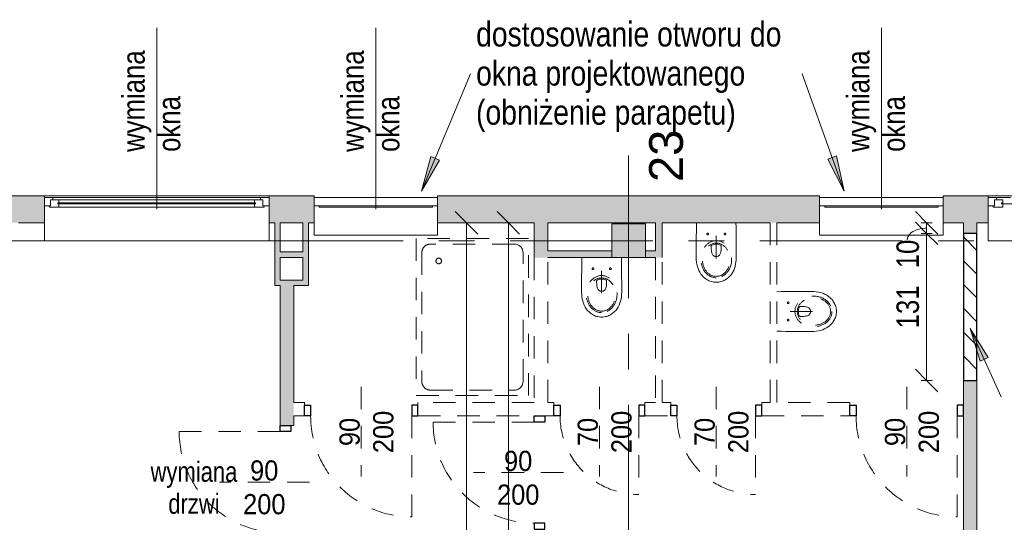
# Model space of a CAD drawing. Header units: centimetres. Extents: x -1403 to 22166, y -8842 to 3590.
# Tile 20 of 25: x -555 to 322, y 2558 to 3005. Entities that reach past the tile are written whole.
import ezdxf

# ---------------------------------------------------------------- set-up
doc = ezdxf.new("R2010")
doc.units = ezdxf.units.CM
doc.linetypes.add('Oś', pattern=[222.25, 127, -31.75, 31.75, -31.75])
doc.linetypes.add('Wyburzenia', pattern=[35, 20, -15])
for name, color, linetype, lineweight in [('A-ANNO-DIMS', 211, 'Continuous', 13), ('A-ANNO-DIMS-100', 211, 'Continuous', 13), ('A-ANNO-NOTE', 131, 'Wyburzenia', 9), ('A-DETL', 90, 'Continuous', 25), ('A-DETL-GENF', 92, 'Continuous', 9), ('A-DETL-MEDM', 33, 'Wyburzenia', 9), ('A-DOOR', 31, 'Wyburzenia', 9), ('A-DOOR-IDEN', 31, 'Continuous', 13), ('A-GLAZ', 151, 'Wyburzenia', 9), ('A-GLAZ-IDEN', 152, 'Continuous', 13), ('A-WALL', 113, 'Continuous', 13), ('A-WALL-PATT', 111, 'Continuous', 13), ('G-ANNO-TEXT', 231, 'Continuous', 13), ('P-SANR-FIXT', 6, 'Wyburzenia', 9), ('S-COLS', 52, 'Continuous', 13), ('S-GRID', 1, 'Continuous', 13), ('S-GRID-IDEN', 1, 'Continuous', 13)]:
    doc.layers.add(name, color=color, linetype=linetype, lineweight=lineweight)
doc.styles.add('Arial', font='arial.ttf', dxfattribs={"width": 0.9, "height": 18})
doc.styles.add('Arial Narrow_1', font='ARIALN.TTF', dxfattribs={"height": 0.2})
doc.styles.add('Arial Narrow_2', font='ARIALN.TTF', dxfattribs={"height": 22})
doc.styles.add('Arial Narrow_3', font='ARIALN.TTF', dxfattribs={"height": 20})
doc.styles.add('Arial Narrow_5', font='ARIALN.TTF', dxfattribs={"width": 0.95, "height": 0.18})
doc.styles.add('Arial_1', font='arial.ttf', dxfattribs={"height": 30})
doc.dimstyles.new('Diagonal_1_100__0__wewnętrzne', dxfattribs={"dimscale": 30.48, "dimtxt": 20.468619, "dimasz": 0.656168, "dimexe": 0.164042, "dimexo": 0.0625, "dimgap": 0.032808, "dimtad": 1, "dimdec": 0, "dimdsep": 46, "dimtxsty": 'Arial Narrow_3', "dimblk1": 'OBLIQUE', "dimblk2": 'OBLIQUE', "dimsah": 1, "dimcen": 0.09, "dimazin": 0, "dimtfac": 1, "dimtdec": 4, "dimtix": 1, "dimtmove": 0, "dimatfit": 3, "dimfxl": 0.164042, "dimfxlon": 1, "dimtvp": 1, "dimtolj": 1, "dimtzin": 0, "dimarcsym": 2})
doc.dimstyles.new('Diagonal_1_100__0__wewnętrzne_1', dxfattribs={"dimscale": 30.48, "dimtxt": 20.468619, "dimasz": 0.656168, "dimexe": 0.164042, "dimexo": 0.0625, "dimgap": 0.032808, "dimtad": 1, "dimdec": 0, "dimdsep": 46, "dimtxsty": 'Arial Narrow_3', "dimblk1": 'OBLIQUE', "dimblk2": 'OBLIQUE', "dimsah": 1, "dimcen": 0.09, "dimazin": 0, "dimtfac": 1, "dimtdec": 4, "dimtix": 1, "dimtmove": 2, "dimatfit": 3, "dimfxl": 0.164042, "dimfxlon": 1, "dimtvp": 1, "dimtolj": 1, "dimtzin": 0, "dimarcsym": 2})
doc.dimstyles.new('Diagonal_1_100__0__wewnętrzne_2', dxfattribs={"dimscale": 30.48, "dimtxt": 20.468619, "dimasz": 0.656168, "dimexe": 0.164042, "dimexo": 0.0625, "dimgap": 0.032808, "dimtad": 1, "dimdec": 0, "dimdsep": 46, "dimtxsty": 'Arial Narrow_3', "dimblk1": 'OBLIQUE', "dimblk2": 'OBLIQUE', "dimsah": 1, "dimcen": 0.09, "dimazin": 0, "dimtfac": 1, "dimtdec": 4, "dimtix": 1, "dimtmove": 1, "dimatfit": 3, "dimfxl": 0.164042, "dimfxlon": 1, "dimtvp": 1, "dimtolj": 1, "dimtzin": 0, "dimarcsym": 2})

# ---------------------------------------------------------------- blocks, each defined once
blk = doc.blocks.new('M_Concrete-Square-Column - 300 x 300mm-1795931-6_piętro IV __13_80 m_ - wyburzenia i zamurowania')
at = {"layer": 'S-COLS', "lineweight": 9}
blk.add_hatch(color=254, dxfattribs=at).paths.add_polyline_path([(-15, -15), (15, -15), (15, 15), (-15, 15), (-15, 7.14)], flags=0)
for p, q in [((15, 15), (-15, 15)), ((-15, 15), (-15, -15)), ((15, -15), (15, 15)), ((-15, -15), (15, -15))]:
    blk.add_line(p, q, dxfattribs=at)
blk = doc.blocks.new('DRZWI 1S - automatyczna etykieta - Drzwi 90-2252174-6_piętro IV __13_80 m_ - wyburzenia i zamurowania')
at = {"layer": 'A-DETL-GENF', "color": 20, "linetype": 'Wyburzenia'}
for p, q in [((-50.5, 3.5), (-45, 3.5)), ((-50.5, -6), (-50.5, 3.5)), ((-45, 3.5), (-45, -6)), ((45, 3.5), (50.5, 3.5)), ((45, -6), (45, 3.5)), ((50.5, 3.5), (50.5, -6)), ((-45, -6), (-50.5, -6)), ((50.5, -6), (45, -6))]:
    blk.add_line(p, q, dxfattribs=at)
at = {"layer": 'A-DETL-MEDM', "color": 10, "lineweight": 25}
for p, q in [((-50.5, -6), (-50.5, 3.5)), ((-50.5, 3.5), (-45, 3.5)), ((-45, 3.5), (-45, -6)), ((45, 3.5), (45, -6)), ((50.5, 3.5), (45, 3.5)), ((50.5, -6), (50.5, 3.5)), ((-45, -6), (-50.5, -6)), ((45, -6), (50.5, -6))]:
    blk.add_line(p, q, dxfattribs=at)
at = {"layer": 'A-DOOR', "color": 1, "lineweight": 13}
blk.add_line((45, -6), (45, -96), dxfattribs=at)
blk.add_arc((45, -6), 90, 180, 270, dxfattribs=at)
blk = doc.blocks.new('DRZWI 1S - automatyczna etykieta - Drzwi 90-2252155-6_piętro IV __13_80 m_ - wyburzenia i zamurowania')
at = {"layer": 'A-DETL-GENF', "color": 20, "linetype": 'Wyburzenia'}
for p, q in [((-50.5, 6), (-50.5, -3.5)), ((-45, 6), (-50.5, 6)), ((-45, -3.5), (-45, 6)), ((50.5, 6), (45, 6)), ((45, 6), (45, -3.5)), ((50.5, -3.5), (50.5, 6)), ((-50.5, -3.5), (-45, -3.5)), ((45, -3.5), (50.5, -3.5))]:
    blk.add_line(p, q, dxfattribs=at)
at = {"layer": 'A-DETL-MEDM', "color": 10, "lineweight": 25}
for p, q in [((-45, 6), (-50.5, 6)), ((-50.5, 6), (-50.5, -3.5)), ((-45, -3.5), (-45, 6)), ((45, -3.5), (45, 6)), ((45, 6), (50.5, 6)), ((50.5, 6), (50.5, -3.5)), ((-50.5, -3.5), (-45, -3.5)), ((50.5, -3.5), (45, -3.5))]:
    blk.add_line(p, q, dxfattribs=at)
at = {"layer": 'A-DOOR', "color": 1, "lineweight": 13}
blk.add_line((45, 6), (45, 96), dxfattribs=at)
blk.add_arc((45, 6), 90, 90, 180, dxfattribs=at)
blk = doc.blocks.new('DRZWI 1S - automatyczna etykieta - Drzwi 70-2252190-6_piętro IV __13_80 m_ - wyburzenia i zamurowania')
at = {"layer": 'A-DETL-GENF', "color": 20, "linetype": 'Wyburzenia'}
for p, q in [((-40.5, 3.5), (-35, 3.5)), ((-40.5, -6), (-40.5, 3.5)), ((-35, 3.5), (-35, -6)), ((35, 3.5), (40.5, 3.5)), ((35, -6), (35, 3.5)), ((40.5, 3.5), (40.5, -6)), ((-35, -6), (-40.5, -6)), ((40.5, -6), (35, -6))]:
    blk.add_line(p, q, dxfattribs=at)
at = {"layer": 'A-DETL-MEDM', "color": 10, "lineweight": 25}
for p, q in [((-40.5, -6), (-40.5, 3.5)), ((-40.5, 3.5), (-35, 3.5)), ((-35, 3.5), (-35, -6)), ((35, 3.5), (35, -6)), ((40.5, 3.5), (35, 3.5)), ((40.5, -6), (40.5, 3.5)), ((-35, -6), (-40.5, -6)), ((35, -6), (40.5, -6))]:
    blk.add_line(p, q, dxfattribs=at)
at = {"layer": 'A-DOOR', "color": 1, "lineweight": 13}
blk.add_line((35, -6), (35, -76), dxfattribs=at)
blk.add_arc((35, -6), 70, 180, 270, dxfattribs=at)
blk = doc.blocks.new('brodzik natryskowy prostokątny1 - 100x140-1791409-6_piętro IV __13_80 m_ - wyburzenia i zamurowania')
at = {"layer": 'P-SANR-FIXT', "color": 20}
for p, q in [((-80, 120), (-80, -20)), ((20, 120), (-80, 120)), ((7.5, 115), (-67.5, 115)), ((20, -20), (20, 120)), ((-75, 107.5), (-75, -7.5)), ((15, -7.5), (15, 107.5)), ((-67.5, -15), (7.5, -15)), ((-80, -20), (20, -20))]:
    blk.add_line(p, q, dxfattribs=at)
blk.add_circle((0, 0), 2.5, dxfattribs=at)
for centre, start, end in [((-67.5, 107.5), 90, 180), ((7.5, 107.5), 360, 90), ((-67.5, -7.5), 180, 270), ((7.5, -7.5), 270, 0)]:
    blk.add_arc(centre, 7.5, start, end, dxfattribs=at)
blk = doc.blocks.new('Miska ustępowa Nova Pro - Type 1-1215965-6_piętro IV __13_80 m_ - wyburzenia i zamurowania')
at = {"layer": 'P-SANR-FIXT', "color": 20}
for p, q in [((2.72, 52.62), (1.98, 52.03)), ((3.54, 53.19), (2.72, 52.62)), ((4.37, 53.71), (3.54, 53.19)), ((5.26, 54.2), (4.37, 53.71)), ((6.17, 54.64), (5.26, 54.2)), ((7.14, 55.04), (6.17, 54.64)), ((8.15, 55.36), (7.14, 55.04)), ((9.18, 55.63), (8.15, 55.36)), ((10.24, 55.83), (9.18, 55.63)), ((11.35, 55.95), (10.24, 55.83)), ((12.51, 56), (11.35, 55.95)), ((13.65, 55.95), (12.51, 56)), ((14.76, 55.83), (13.65, 55.95)), ((15.82, 55.63), (14.76, 55.83)), ((16.85, 55.36), (15.82, 55.63)), ((17.86, 55.04), (16.85, 55.36)), ((18.83, 54.64), (17.86, 55.04)), ((19.74, 54.2), (18.83, 54.64)), ((20.63, 53.71), (19.74, 54.2)), ((21.46, 53.19), (20.63, 53.71)), ((22.28, 52.62), (21.46, 53.19)), ((23.02, 52.03), (22.28, 52.62)), ((-3.03, 45.44), (-3.74, 43.72)), ((-2.19, 47.07), (-3.03, 45.44)), ((-1.2, 48.63), (-2.19, 47.07)), ((-0.04, 50.06), (-1.2, 48.63)), ((1.27, 51.39), (-0.04, 50.06)), ((1.98, 52.03), (1.27, 51.39)), ((23.73, 51.39), (23.02, 52.03)), ((25.04, 50.06), (23.73, 51.39)), ((26.2, 48.63), (25.04, 50.06)), ((27.19, 47.07), (26.2, 48.63)), ((28.03, 45.44), (27.19, 47.07)), ((28.74, 43.72), (28.03, 45.44)), ((-5.24, 35.97), (-5.32, 33.85)), ((-5.05, 38.02), (-5.24, 35.97)), ((-4.73, 39.99), (-5.05, 38.02)), ((-4.31, 41.89), (-4.73, 39.99)), ((-3.74, 43.72), (-4.31, 41.89)), ((12.5, 14.77), (12.5, 37.26)), ((29.31, 41.89), (28.74, 43.72)), ((29.75, 39.99), (29.31, 41.89)), ((30.05, 38.02), (29.75, 39.99)), ((30.24, 35.97), (30.05, 38.02)), ((30.32, 33.85), (30.24, 35.97)), ((-5.32, 33.85), (-5.32, 26.36)), ((-5.32, 26.36), (-5.29, 18.78)), ((8.05, 25.3), (8.1, 26.53)), ((8.1, 26.53), (8.2, 27.61)), ((8.2, 27.61), (8.32, 28.58)), ((8.32, 28.58), (8.47, 29.41)), ((8.47, 29.41), (8.69, 30.15)), ((8.69, 30.15), (8.96, 30.77)), ((8.96, 30.77), (9.26, 31.31)), ((9.26, 31.31), (9.6, 31.76)), ((9.6, 31.76), (9.97, 32.1)), ((9.97, 32.1), (10.37, 32.4)), ((10.37, 32.4), (10.79, 32.64)), ((10.79, 32.64), (11.21, 32.82)), ((11.21, 32.82), (11.62, 32.94)), ((11.62, 32.94), (12.51, 33.04)), ((12.51, 33.04), (13.38, 32.94)), ((13.38, 32.94), (13.8, 32.82)), ((13.8, 32.82), (14.24, 32.64)), ((14.24, 32.64), (14.63, 32.4)), ((14.63, 32.4), (15.03, 32.1)), ((15.03, 32.1), (15.4, 31.76)), ((15.4, 31.76), (15.74, 31.31)), ((15.74, 31.31), (16.04, 30.77)), ((16.04, 30.77), (16.31, 30.15)), ((16.31, 30.15), (16.53, 29.41)), ((16.53, 29.41), (16.71, 28.58)), ((16.71, 28.58), (16.83, 27.61)), ((16.83, 27.61), (16.9, 26.53)), ((16.9, 26.53), (16.95, 25.3)), ((30.29, 18.78), (30.32, 26.36)), ((30.32, 26.36), (30.32, 33.85)), ((-5.29, 18.78), (-5.24, 14.94)), ((8.05, 23.94), (8.05, 25.3)), ((8.1, 23.62), (8.05, 23.94)), ((8.22, 23.32), (8.1, 23.62)), ((8.42, 23.08), (8.22, 23.32)), ((8.67, 22.9), (8.42, 23.08)), ((9.6, 22.56), (8.67, 22.9)), ((10.56, 22.29), (9.6, 22.56)), ((11.53, 22.14), (10.56, 22.29)), ((12.51, 22.09), (11.53, 22.14)), ((13.47, 22.14), (12.51, 22.09)), ((14.44, 22.29), (13.47, 22.14)), ((15.4, 22.56), (14.44, 22.29)), ((16.34, 22.9), (15.4, 22.56)), ((16.58, 23.08), (16.34, 22.9)), ((16.78, 23.32), (16.58, 23.08)), ((16.93, 23.62), (16.78, 23.32)), ((16.95, 23.94), (16.93, 23.62)), ((16.95, 25.3), (16.95, 23.94)), ((30.27, 14.94), (30.29, 18.78)), ((-5.24, 14.94), (-5.2, 11.02)), ((-5.2, 11.02), (-5.15, 7.04)), ((30.15, 7.04), (30.22, 11.02)), ((30.22, 11.02), (30.27, 14.94)), ((-5.15, 7.04), (-5.05, 3)), ((30.05, 3), (30.15, 7.04))]:
    blk.add_line(p, q, dxfattribs=at)
for centre in [(4.76, 13), (20.24, 13)]:
    blk.add_circle(centre, 0.752, dxfattribs=at)
for centre, major_axis, ratio in [((12.5, 35.51), (0, 16.5), 0.830338), ((12.5, 35.92), (0, 14.8), 0.83084)]:
    blk.add_ellipse(centre, major_axis=major_axis, ratio=ratio, dxfattribs=at)
blk = doc.blocks.new('Miska ustępowa Nova Pro - Type 1-1510390-6_piętro IV __13_80 m_ - wyburzenia i zamurowania')
at = {"layer": 'P-SANR-FIXT', "color": 20}
for p, q in [((2.72, 61.62), (1.98, 61.03)), ((3.54, 62.19), (2.72, 61.62)), ((4.37, 62.71), (3.54, 62.19)), ((5.26, 63.2), (4.37, 62.71)), ((6.17, 63.64), (5.26, 63.2)), ((7.14, 64.04), (6.17, 63.64)), ((8.15, 64.36), (7.14, 64.04)), ((9.18, 64.63), (8.15, 64.36)), ((10.24, 64.83), (9.18, 64.63)), ((11.35, 64.95), (10.24, 64.83)), ((12.51, 65), (11.35, 64.95)), ((13.65, 64.95), (12.51, 65)), ((14.76, 64.83), (13.65, 64.95)), ((15.82, 64.63), (14.76, 64.83)), ((16.85, 64.36), (15.82, 64.63)), ((17.86, 64.04), (16.85, 64.36)), ((18.83, 63.64), (17.86, 64.04)), ((19.74, 63.2), (18.83, 63.64)), ((20.63, 62.71), (19.74, 63.2)), ((21.46, 62.19), (20.63, 62.71)), ((22.28, 61.62), (21.46, 62.19)), ((23.02, 61.03), (22.28, 61.62)), ((-3.74, 52.72), (-4.31, 50.89)), ((-3.03, 54.44), (-3.74, 52.72)), ((-2.19, 56.07), (-3.03, 54.44)), ((-1.2, 57.63), (-2.19, 56.07)), ((-0.04, 59.06), (-1.2, 57.63)), ((1.27, 60.39), (-0.04, 59.06)), ((1.98, 61.03), (1.27, 60.39)), ((23.73, 60.39), (23.02, 61.03)), ((25.04, 59.06), (23.73, 60.39)), ((26.2, 57.63), (25.04, 59.06)), ((27.19, 56.07), (26.2, 57.63)), ((28.03, 54.44), (27.19, 56.07)), ((28.74, 52.72), (28.03, 54.44)), ((29.31, 50.89), (28.74, 52.72)), ((-5.24, 44.97), (-5.32, 42.85)), ((-5.05, 47.02), (-5.24, 44.97)), ((-4.73, 48.99), (-5.05, 47.02)), ((-4.31, 50.89), (-4.73, 48.99)), ((12.5, 23.77), (12.5, 46.26)), ((29.75, 48.99), (29.31, 50.89)), ((30.05, 47.02), (29.75, 48.99)), ((30.24, 44.97), (30.05, 47.02)), ((30.32, 42.85), (30.24, 44.97)), ((-5.32, 42.85), (-5.32, 35.36)), ((-5.32, 35.36), (-5.29, 27.78)), ((8.05, 34.3), (8.1, 35.53)), ((8.1, 35.53), (8.2, 36.61)), ((8.2, 36.61), (8.32, 37.58)), ((8.32, 37.58), (8.47, 38.41)), ((8.47, 38.41), (8.69, 39.15)), ((8.69, 39.15), (8.96, 39.77)), ((8.96, 39.77), (9.26, 40.31)), ((9.26, 40.31), (9.6, 40.76)), ((9.6, 40.76), (9.97, 41.1)), ((9.97, 41.1), (10.37, 41.4)), ((10.37, 41.4), (10.79, 41.64)), ((10.79, 41.64), (11.21, 41.82)), ((11.21, 41.82), (11.62, 41.94)), ((11.62, 41.94), (12.51, 42.04)), ((12.51, 42.04), (13.38, 41.94)), ((13.38, 41.94), (13.8, 41.82)), ((13.8, 41.82), (14.24, 41.64)), ((14.24, 41.64), (14.63, 41.4)), ((14.63, 41.4), (15.03, 41.1)), ((15.03, 41.1), (15.4, 40.76)), ((15.4, 40.76), (15.74, 40.31)), ((15.74, 40.31), (16.04, 39.77)), ((16.04, 39.77), (16.31, 39.15)), ((16.31, 39.15), (16.53, 38.41)), ((16.53, 38.41), (16.71, 37.58)), ((16.71, 37.58), (16.83, 36.61)), ((16.83, 36.61), (16.9, 35.53)), ((16.9, 35.53), (16.95, 34.3)), ((30.29, 27.78), (30.32, 35.36)), ((30.32, 35.36), (30.32, 42.85)), ((-5.29, 27.78), (-5.24, 23.94)), ((8.05, 32.94), (8.05, 34.3)), ((8.1, 32.62), (8.05, 32.94)), ((8.22, 32.32), (8.1, 32.62)), ((8.42, 32.08), (8.22, 32.32)), ((8.67, 31.9), (8.42, 32.08)), ((9.6, 31.56), (8.67, 31.9)), ((10.56, 31.29), (9.6, 31.56)), ((11.53, 31.14), (10.56, 31.29)), ((12.51, 31.09), (11.53, 31.14)), ((13.47, 31.14), (12.51, 31.09)), ((14.44, 31.29), (13.47, 31.14)), ((15.4, 31.56), (14.44, 31.29)), ((16.34, 31.9), (15.4, 31.56)), ((16.58, 32.08), (16.34, 31.9)), ((16.78, 32.32), (16.58, 32.08)), ((16.93, 32.62), (16.78, 32.32)), ((16.95, 32.94), (16.93, 32.62)), ((16.95, 34.3), (16.95, 32.94)), ((30.27, 23.94), (30.29, 27.78)), ((-5.24, 23.94), (-5.2, 20.02)), ((-5.2, 20.02), (-5.15, 16.04)), ((30.15, 16.04), (30.22, 20.02)), ((30.22, 20.02), (30.27, 23.94)), ((-5.15, 16.04), (-5.05, 12)), ((30.05, 12), (30.15, 16.04))]:
    blk.add_line(p, q, dxfattribs=at)
for centre in [(4.76, 22), (20.24, 22)]:
    blk.add_circle(centre, 0.752, dxfattribs=at)
for centre, major_axis, ratio in [((12.5, 44.51), (0, 16.5), 0.830338), ((12.5, 44.92), (0, 14.8), 0.83084)]:
    blk.add_ellipse(centre, major_axis=major_axis, ratio=ratio, dxfattribs=at)
blk = doc.blocks.new('Okno - automatyczna etykieta - 200x165 _nietypowy podział_-2208530-6_piętro IV __13_80 m_ - wyburzenia i zamurowania')
at = {"layer": 'A-GLAZ', "color": 7, "linetype": 'Continuous'}
for p, q in [((-92.5, 10.5), (-100, 10.5)), ((-100, 10.5), (-100, 3)), ((-100, 10.5), (100, 10.5)), ((-92.5, 8.5), (-92.5, 10.5)), ((92.5, 10.5), (-92.5, 10.5)), ((100, 10.5), (92.5, 10.5)), ((92.5, 10.5), (92.5, 8.5)), ((100, 3), (100, 10.5)), ((-100, 3), (-94.5, 3)), ((-94.5, 3), (-95.5, 3)), ((-95.5, 3), (-95.5, 2)), ((-95.5, 2), (-87, 2)), ((-87, 8.5), (-94.5, 8.5)), ((-94.5, 8.5), (-94.5, 3)), ((-94.5, 3), (-94.5, 8.5)), ((-94.5, 8.5), (-92.5, 8.5)), ((88, 5.75), (-88, 5.75)), ((-88, 5.75), (-88, 4.75)), ((-88, 4.75), (-88, 5.75)), ((-88, 5.75), (-87, 5.75)), ((-88, 4.75), (88, 4.75)), ((-87, 4.75), (-88, 4.75)), ((-87, 5.75), (-87, 8.5)), ((87, 8.5), (-87, 8.5)), ((-87, 2), (-87, 4.75)), ((87, 2), (-87, 2)), ((94.5, 8.5), (87, 8.5)), ((87, 8.5), (87, 5.75)), ((87, 5.75), (88, 5.75)), ((87, 4.75), (87, 2)), ((88, 4.75), (87, 4.75)), ((87, 2), (95.5, 2)), ((88, 4.75), (88, 5.75)), ((88, 5.75), (88, 4.75)), ((92.5, 8.5), (94.5, 8.5)), ((94.5, 3), (94.5, 8.5)), ((94.5, 8.5), (94.5, 3)), ((95.5, 3), (94.5, 3)), ((94.5, 3), (100, 3)), ((95.5, 2), (95.5, 3)), ((-100, -26), (-100, -12)), ((100, -12), (100, -26)), ((-100, -28), (-100, -26)), ((100, -26), (100, -28)), ((-100, -28), (100, -28))]:
    blk.add_line(p, q, dxfattribs=at)
blk = doc.blocks.new('Okno - automatyczna etykieta - 110x91-2208586-6_piętro IV __13_80 m_ - wyburzenia i zamurowania')
at = {"layer": 'A-GLAZ', "color": 7, "linetype": 'Continuous'}
for p, q in [((-55, 10.5), (55, 10.5)), ((-55, 3), (-55, 10.5)), ((-55, 10.5), (55, 10.5)), ((55, 10.5), (55, 3)), ((55, 3), (-55, 3)), ((-55, -21), (-55, 3)), ((-50.5, 2), (-50.5, 3)), ((50.5, 2), (-50.5, 2)), ((50.5, 3), (50.5, 2)), ((55, 3), (55, -21)), ((-55, -23), (-55, -21)), ((-55, -23), (55, -23)), ((55, -21), (55, -23))]:
    blk.add_line(p, q, dxfattribs=at)
blk = doc.blocks.new('Okno - automatyczna etykieta - 200x165 _nietypowy podział_-V5-6_piętro IV __13_80 m_ - wyburzenia i zamurowania')
at = {"layer": 'A-GLAZ', "color": 1, "lineweight": 13}
for p, q in [((-92.5, 10.5), (-100, 10.5)), ((-100, 10.5), (-100, 3)), ((-100, 10.5), (100, 10.5)), ((-92.5, 8.5), (-92.5, 10.5)), ((92.5, 10.5), (-92.5, 10.5)), ((100, 10.5), (92.5, 10.5)), ((92.5, 10.5), (92.5, 8.5)), ((100, 3), (100, 10.5)), ((-100, 3), (-94.5, 3)), ((-94.5, 3), (-95.5, 3)), ((-95.5, 3), (-95.5, 2)), ((-95.5, 2), (-87, 2)), ((-87, 8.5), (-94.5, 8.5)), ((-94.5, 8.5), (-94.5, 3)), ((-94.5, 3), (-94.5, 8.5)), ((-94.5, 8.5), (-92.5, 8.5)), ((88, 5.75), (-88, 5.75)), ((-88, 5.75), (-88, 4.75)), ((-88, 4.75), (-88, 5.75)), ((-88, 5.75), (-87, 5.75)), ((-88, 4.75), (88, 4.75)), ((-87, 4.75), (-88, 4.75)), ((-87, 5.75), (-87, 8.5)), ((87, 8.5), (-87, 8.5)), ((-87, 2), (-87, 4.75)), ((87, 2), (-87, 2)), ((94.5, 8.5), (87, 8.5)), ((87, 8.5), (87, 5.75)), ((87, 5.75), (88, 5.75)), ((87, 4.75), (87, 2)), ((88, 4.75), (87, 4.75)), ((87, 2), (95.5, 2)), ((88, 4.75), (88, 5.75)), ((88, 5.75), (88, 4.75)), ((92.5, 8.5), (94.5, 8.5)), ((94.5, 3), (94.5, 8.5)), ((94.5, 8.5), (94.5, 3)), ((95.5, 3), (94.5, 3)), ((94.5, 3), (100, 3)), ((95.5, 2), (95.5, 3)), ((-100, -26), (-100, -12)), ((100, -12), (100, -26)), ((-100, -28), (-100, -26)), ((100, -26), (100, -28)), ((-100, -28), (100, -28))]:
    blk.add_line(p, q, dxfattribs=at)
blk = doc.blocks.new('etykieta wymiana okna - etykieta okno 1S z hp góra-2316402-6_piętro IV __13_80 m_ - wyburzenia i zamurowania')
at = {"layer": 'A-GLAZ-IDEN'}
blk.add_line((0, 0.0485), (0, 1.6477), dxfattribs=at)
at = {"layer": 'A-GLAZ-IDEN', "insert": (-0.3068, 0.5415), "char_height": 0.2, "width": 1.356, "attachment_point": 1, "rotation": 90, "line_spacing_factor": 0.949189, "style": 'Arial Narrow_1'}
blk.add_mtext('\\pxt6.35,12.7,19.05,25.4,31.75,38.1,44.45,50.8,57.15,63.5,69.85,76.2,82.55,88.9,95.25,101.6,107.95,114.3,120.65,127,133.35,139.7,146.05,152.4,158.75,165.1,171.45,177.8,184.15,190.5,196.85,203.2;{wymiana okna}', dxfattribs=at)
blk = doc.blocks.new('DIMBLOCK14-6_piętro IV __13_80 m_ - wyburzenia i zamurowania')
at = {"layer": 'A-ANNO-DIMS-100'}
for p, q in [((-156.9, 2824.33), (-166.9, 2834.33)), ((-161.9, 2824.33), (-151.9, 2824.33)), ((-156.9, 2824.33), (-161.9, 2824.33)), ((-156.9, 2224.83), (-156.9, 2824.33)), ((-156.9, 2824.33), (-146.9, 2814.33)), ((-156.9, 2224.83), (-166.9, 2234.83)), ((-161.9, 2224.83), (-151.9, 2224.83)), ((-156.9, 2224.83), (-161.9, 2224.83)), ((-156.9, 2224.83), (-146.9, 2214.83))]:
    blk.add_line(p, q, dxfattribs=at)
at = {"layer": 'A-ANNO-DIMS-100', "color": 0, "insert": (-183.75, 2505.57), "char_height": 20, "width": 45.6158, "attachment_point": 1, "rotation": 90, "line_spacing_factor": 0.974696, "style": 'Arial Narrow_3'}
blk.add_mtext('600', dxfattribs=at)
blk = doc.blocks.new('_Oblique')
at = {"color": 0, "linetype": 'ByBlock', "lineweight": -2}
blk.add_line((-0.5, -0.5), (0.5, 0.5), dxfattribs=at)
blk = doc.blocks.new('DIMBLOCK15-6_piętro IV __13_80 m_ - wyburzenia i zamurowania')
at = {"layer": 'A-ANNO-DIMS-100'}
for p, q in [((-119.59, 2824.33), (-129.59, 2834.33)), ((-124.59, 2824.33), (-114.59, 2824.33)), ((-119.59, 2824.33), (-124.59, 2824.33)), ((-119.59, 2110.83), (-119.59, 2824.33)), ((-119.59, 2824.33), (-109.59, 2814.33)), ((-119.59, 2110.83), (-129.59, 2120.83)), ((-124.59, 2110.83), (-114.59, 2110.83)), ((-119.59, 2110.83), (-124.59, 2110.83)), ((-119.59, 2110.83), (-109.59, 2100.83))]:
    blk.add_line(p, q, dxfattribs=at)
at = {"layer": 'A-ANNO-DIMS-100', "color": 0, "insert": (-146.44, 2405.14), "char_height": 20, "width": 45.6158, "attachment_point": 1, "rotation": 90, "line_spacing_factor": 0.974696, "style": 'Arial Narrow_3'}
blk.add_mtext('714', dxfattribs=at)
blk = doc.blocks.new('DIMBLOCK16-6_piętro IV __13_80 m_ - wyburzenia i zamurowania')
at = {"layer": 'A-ANNO-DIMS-100'}
for p, q in [((252.61, 2814.83), (242.61, 2824.83)), ((257.61, 2814.83), (247.61, 2814.83)), ((252.61, 2683.83), (252.61, 2814.83)), ((252.61, 2814.83), (262.61, 2804.83)), ((252.61, 2814.83), (257.61, 2814.83)), ((252.61, 2683.83), (242.61, 2693.83)), ((257.61, 2683.83), (247.61, 2683.83)), ((252.61, 2683.83), (262.61, 2673.83)), ((252.61, 2683.83), (257.61, 2683.83))]:
    blk.add_line(p, q, dxfattribs=at)
at = {"layer": 'A-ANNO-DIMS-100', "color": 0, "insert": (225.77, 2730.32), "char_height": 20, "width": 45.6158, "attachment_point": 1, "rotation": 90, "line_spacing_factor": 0.974696, "style": 'Arial Narrow_3'}
blk.add_mtext('131', dxfattribs=at)
blk = doc.blocks.new('DIMBLOCK17-6_piętro IV __13_80 m_ - wyburzenia i zamurowania')
at = {"layer": 'A-ANNO-DIMS-100'}
for p, q in [((252.61, 2824.33), (242.61, 2834.33)), ((252.61, 2814.83), (242.61, 2824.83)), ((247.61, 2824.33), (257.61, 2824.33)), ((252.61, 2824.33), (247.61, 2824.33)), ((252.61, 2814.83), (252.61, 2824.33)), ((252.61, 2824.33), (262.61, 2814.33)), ((257.61, 2814.83), (247.61, 2814.83)), ((252.61, 2814.83), (262.61, 2804.83)), ((252.61, 2814.83), (257.61, 2814.83))]:
    blk.add_line(p, q, dxfattribs=at)
blk.add_ellipse((252.61, 2809.13), major_axis=(17.24, 0), ratio=0.605864, start_param=1.570796, end_param=3.141593, dxfattribs=at)
at = {"layer": 'A-ANNO-DIMS-100', "color": 0, "insert": (225.77, 2783.79), "char_height": 20, "width": 30.4105, "attachment_point": 1, "rotation": 90, "line_spacing_factor": 0.974696, "style": 'Arial Narrow_3'}
blk.add_mtext('10', dxfattribs=at)
blk = doc.blocks.new('Wymiana Drzwi_PG_typ 100 - --2314812-6_piętro IV __13_80 m_ - wyburzenia i zamurowania')
at = {"layer": 'A-DOOR-IDEN', "insert": (0.0511, 0.737), "char_height": 0.18, "width": 1.2882, "attachment_point": 5, "rotation": 90, "line_spacing_factor": 0.949189, "style": 'Arial Narrow_5'}
blk.add_mtext('\\pxqc,t6.70278,13.40556,20.10833,26.81111,33.51389,40.21667,46.91944,53.62222,60.325,67.02778,73.73056,80.43333,87.13611,93.83889,100.54167,107.24444,113.94722,120.65,127.35278,134.05556,140.75833,147.46111,154.16389,160.86667,167.56944,174.27222,180.975,187.67778,194.38056,201.08333,207.78611,214.48889;{wymiana\\Pdrzwi}', dxfattribs=at)

msp = doc.modelspace()

# ---------------------------------------------------------------- hatches: boundary and pattern name
at = {"layer": 'A-DETL-GENF', "lineweight": 25}
h = msp.add_hatch(dxfattribs=at)
h.set_pattern_fill('FP_1', color=210, style=0, pattern_type=2)
h.set_pattern_definition([(315, (0, 0), (10.6066, 10.6066), [])])
h.paths.add_polyline_path([(297.38, 2683.83), (297.38, 2814.83), (285.38, 2814.83), (285.38, 2683.83)], flags=0)
at = {"layer": 'A-WALL-PATT'}
h = msp.add_hatch(color=9, dxfattribs=at)
h.paths.add_polyline_path([(736.44, 2824.33), (1227.38, 2824.33), (1227.38, 2848.33), (507.38, 2848.33), (507.38, 2824.33), (542.38, 2824.33)], flags=0)
h.paths.add_polyline_path([(-719.16, 2824.33), (-532.62, 2824.33), (-532.62, 2848.33), (-1217.62, 2848.33), (-1217.62, 2824.33), (-741.62, 2824.33)], flags=0)
h.paths.add_polyline_path([(157.38, 2824.33), (157.38, 2848.33), (-182.62, 2848.33), (-182.62, 2824.33), (119.38, 2824.33)], flags=0)
h.paths.add_polyline_path([(-292.62, 2824.33), (-292.62, 2848.33), (-332.62, 2848.33), (-332.62, 2824.33), (-297.62, 2824.33)], flags=0)
h.paths.add_polyline_path([(297.38, 2824.33), (307.38, 2824.33), (307.38, 2848.33), (267.38, 2848.33), (267.38, 2824.33), (285.38, 2824.33)], flags=0)
for points in [[(-327.62, 2768.33), (-322.62, 2768.33), (-322.62, 2824.33), (-327.62, 2824.33), (-327.62, 2818.86)], [(-297.62, 2773.33), (-297.62, 2824.33), (-302.62, 2824.33), (-302.62, 2773.33)], [(-84.62, 2793.33), (-84.62, 2824.33), (-96.62, 2824.33), (-96.62, 2793.33)], [(11.38, 2799.33), (17.38, 2799.33), (17.38, 2824.33), (11.38, 2824.33), (11.38, 2818.86)], [(-322.62, 2793.33), (-302.62, 2793.33), (-302.62, 2798.33), (-322.62, 2798.33)], [(-310.62, 2768.33), (-297.62, 2768.33), (-297.62, 2773.33), (-322.62, 2773.33), (-322.62, 2768.33), (-316.85, 2768.33)]]:
    msp.add_hatch(color=9, dxfattribs=at).paths.add_polyline_path(points, flags=0)
h = msp.add_hatch(color=9, dxfattribs=at)
h.paths.add_polyline_path([(297.38, 1826.33), (297.38, 1880.83), (285.38, 1880.83), (285.38, 1826.33)], flags=0)
h.paths.add_polyline_path([(285.38, 1971.83), (297.38, 1971.83), (297.38, 2310.83), (285.38, 2310.83), (285.38, 2001.33)], flags=0)
h.paths.add_polyline_path([(285.38, 2411.83), (297.38, 2411.83), (297.38, 2683.83), (285.38, 2683.83), (285.38, 2452.33)], flags=0)
h.paths.add_polyline_path([(297.38, 2814.83), (297.38, 2824.33), (285.38, 2824.33), (285.38, 2814.83)], flags=0)
h = msp.add_hatch(color=9, dxfattribs=at)
h.paths.add_polyline_path([(11.38, 2793.33), (17.38, 2793.33), (17.38, 2799.33), (2.38, 2799.33), (2.38, 2793.33), (8.64, 2793.33)], flags=0)
h.paths.add_polyline_path([(-27.62, 2793.33), (-27.62, 2799.33), (-84.62, 2799.33), (-84.62, 2793.33)], flags=0)
h = msp.add_hatch(color=9, dxfattribs=at)
h.paths.add_polyline_path([(-320.12, 2110.83), (-310.62, 2110.83), (-310.62, 2123.83), (-322.62, 2123.83), (-322.62, 2110.83)], flags=0)
h.paths.add_polyline_path([(-322.62, 2224.83), (-310.62, 2224.83), (-310.62, 2542.83), (-322.62, 2542.83), (-322.62, 2265.06)], flags=0)
h.paths.add_polyline_path([(-310.62, 2643.83), (-310.62, 2768.33), (-322.62, 2768.33), (-322.62, 2643.83), (-313.12, 2643.83)], flags=0)
at = {"layer": 'G-ANNO-TEXT'}
for points in [[(-197.08, 2852.52), (-180.98, 2880.2), (-188.7, 2883.43)], [(179.21, 2852.58), (172.44, 2883.88), (164.57, 2881.06)], [(291.45, 2730.02), (300.2, 2701.05), (307.4, 2704.3)]]:
    msp.add_hatch(color=50, dxfattribs=at).paths.add_polyline_path(points, flags=0)

# ---------------------------------------------------------------- linework, layer by layer
at = {"layer": 'A-ANNO-NOTE', "color": 240, "lineweight": 13}
for p, q in [((-250.62, 2678.33), (-250.62, 2598.33)), ((-38.62, 2678.33), (-38.62, 2598.33)), ((65.38, 2678.33), (65.38, 2598.33)), ((234.88, 2678.33), (234.88, 2598.33)), ((-70.62, 2601.83), (-150.62, 2601.83)), ((-296.62, 2593.33), (-376.62, 2593.33))]:
    msp.add_line(p, q, dxfattribs=at)
at = {"layer": 'A-DETL'}
for p, q in [((297.38, 2814.83), (285.38, 2814.83)), ((285.38, 2814.83), (285.38, 2683.83)), ((297.38, 2683.83), (297.38, 2814.83)), ((285.38, 2683.83), (297.38, 2683.83))]:
    msp.add_line(p, q, dxfattribs=at)
at = {"layer": 'A-GLAZ-IDEN'}
for p, q in [((-432.62, 2836.33), (-432.62, 2838.15)), ((-237.62, 2836.33), (-237.62, 2838.15)), ((212.38, 2836.33), (212.38, 2838.15))]:
    msp.add_line(p, q, dxfattribs=at)
at = {"layer": 'A-WALL', "lineweight": 9}
for p, q in [((-292.62, 2848.33), (-1252.62, 2848.33)), ((-532.62, 2846.83), (-532.62, 2848.33)), ((-332.62, 2848.33), (-332.62, 2846.83)), ((157.38, 2848.33), (-182.62, 2848.33)), ((1227.38, 2848.33), (267.38, 2848.33)), ((307.38, 2846.83), (307.38, 2848.33)), ((-532.62, 2824.33), (-532.62, 2839.33)), ((-332.62, 2839.33), (-332.62, 2824.33)), ((307.38, 2824.33), (307.38, 2839.33)), ((-555.62, 2824.33), (-532.62, 2824.33)), ((-332.62, 2824.33), (-327.62, 2824.33)), ((-327.62, 2824.33), (-327.62, 2768.33)), ((-322.62, 2824.33), (-302.62, 2824.33)), ((-322.62, 2798.33), (-322.62, 2824.33)), ((-302.62, 2824.33), (-302.62, 2798.33)), ((-297.62, 2824.33), (-292.62, 2824.33)), ((-297.62, 2768.33), (-297.62, 2824.33)), ((-182.62, 2824.33), (-96.62, 2824.33)), ((-96.62, 2824.33), (-96.62, 2793.33)), ((-84.62, 2824.33), (11.38, 2824.33)), ((-84.62, 2799.33), (-84.62, 2824.33)), ((11.38, 2824.33), (11.38, 2799.33)), ((17.38, 2824.33), (113.38, 2824.33)), ((17.38, 2793.33), (17.38, 2824.33)), ((119.38, 2824.33), (157.38, 2824.33)), ((267.38, 2824.33), (285.38, 2824.33)), ((285.38, 2824.33), (285.38, 2814.83)), ((297.38, 2814.83), (297.38, 2824.33)), ((297.38, 2824.33), (307.38, 2824.33)), ((-302.62, 2798.33), (-322.62, 2798.33)), ((-27.62, 2799.33), (-84.62, 2799.33)), ((11.38, 2799.33), (2.38, 2799.33)), ((-322.62, 2773.33), (-322.62, 2793.33)), ((-322.62, 2793.33), (-302.62, 2793.33)), ((-302.62, 2793.33), (-302.62, 2773.33)), ((-84.62, 2793.33), (-27.62, 2793.33)), ((2.38, 2793.33), (11.38, 2793.33)), ((-302.62, 2773.33), (-322.62, 2773.33)), ((-327.62, 2768.33), (-322.62, 2768.33)), ((-322.62, 2768.33), (-322.62, 2643.83)), ((-310.62, 2664.33), (-310.62, 2768.33)), ((-310.62, 2768.33), (-297.62, 2768.33)), ((285.38, 2683.83), (285.38, 2661.83)), ((297.38, 2411.83), (297.38, 2683.83)), ((-310.62, 2643.83), (-310.62, 2652.33)), ((285.38, 2652.33), (285.38, 2464.33)), ((-313.12, 2643.83), (-310.62, 2643.83))]:
    msp.add_line(p, q, dxfattribs=at)
at = {"layer": 'A-WALL'}
for p, q in [((-292.62, 2846.83), (-292.62, 2848.33)), ((-182.62, 2848.33), (-182.62, 2846.83)), ((157.38, 2846.83), (157.38, 2848.33)), ((267.38, 2848.33), (267.38, 2846.83)), ((285.38, 2814.83), (297.38, 2814.83)), ((297.38, 2683.83), (285.38, 2683.83))]:
    msp.add_line(p, q, dxfattribs=at)
at = {"layer": 'A-WALL', "color": 1, "linetype": 'Wyburzenia'}
for p, q in [((113.38, 2824.33), (113.38, 2664.33)), ((119.38, 2664.33), (119.38, 2824.33)), ((285.38, 2814.83), (285.38, 2683.83)), ((297.38, 2814.83), (285.38, 2814.83)), ((297.38, 2683.83), (297.38, 2814.83)), ((-96.62, 2793.33), (-96.62, 2664.33)), ((-84.62, 2664.33), (-84.62, 2793.33)), ((11.38, 2793.33), (11.38, 2664.33)), ((17.38, 2664.33), (17.38, 2793.33)), ((285.38, 2683.83), (297.38, 2683.83)), ((-301.12, 2664.33), (-310.62, 2664.33)), ((-301.12, 2661.83), (-301.12, 2664.33)), ((-96.62, 2664.33), (-200.12, 2664.33)), ((-200.12, 2664.33), (-200.12, 2661.83)), ((-79.12, 2664.33), (-84.62, 2664.33)), ((-79.12, 2661.83), (-79.12, 2664.33)), ((11.38, 2664.33), (1.88, 2664.33)), ((1.88, 2664.33), (1.88, 2661.83)), ((24.88, 2664.33), (17.38, 2664.33)), ((24.88, 2661.83), (24.88, 2664.33)), ((113.38, 2664.33), (105.88, 2664.33)), ((105.88, 2664.33), (105.88, 2661.83)), ((184.38, 2664.33), (119.38, 2664.33)), ((184.38, 2661.83), (184.38, 2664.33)), ((-310.62, 2652.33), (-301.12, 2652.33)), ((-200.12, 2652.33), (-96.62, 2652.33)), ((-87.12, 2652.33), (-79.12, 2652.33)), ((1.88, 2652.33), (24.88, 2652.33)), ((105.88, 2652.33), (184.38, 2652.33))]:
    msp.add_line(p, q, dxfattribs=at)
at = {"layer": 'G-ANNO-TEXT', "color": 50}
for p, q in [((-197.08, 2852.52), (-153.38, 2957.08)), ((179.21, 2852.58), (141.77, 2957.08)), ((-188.7, 2883.43), (-197.08, 2852.52)), ((-180.98, 2880.2), (-188.7, 2883.43)), ((172.44, 2883.88), (164.57, 2881.06)), ((179.21, 2852.58), (172.44, 2883.88)), ((-197.08, 2852.52), (-180.98, 2880.2)), ((164.57, 2881.06), (179.21, 2852.58)), ((291.45, 2730.02), (300.2, 2701.05)), ((307.4, 2704.3), (291.45, 2730.02)), ((291.45, 2730.02), (318.92, 2669.19)), ((300.2, 2701.05), (307.4, 2704.3))]:
    msp.add_line(p, q, dxfattribs=at)
at = {"layer": 'S-GRID', "linetype": 'Oś'}
for p, q in [((-12.62, 2884.27), (-12.62, 27.13)), ((1342.46, 2808.33), (-1368.76, 2808.33))]:
    msp.add_line(p, q, dxfattribs=at)

# ---------------------------------------------------------------- block references
at = {"layer": 'A-DOOR', "color": 1, "lineweight": 13}
for name, p in [('DRZWI 1S - automatyczna etykieta - Drzwi 90-2252174-6_piętro IV __13_80 m_ - wyburzenia i zamurowania', (-250.62, 2658.33)), ('DRZWI 1S - automatyczna etykieta - Drzwi 70-2252190-6_piętro IV __13_80 m_ - wyburzenia i zamurowania', (-38.62, 2658.33)), ('DRZWI 1S - automatyczna etykieta - Drzwi 70-2252190-6_piętro IV __13_80 m_ - wyburzenia i zamurowania', (65.38, 2658.33)), ('DRZWI 1S - automatyczna etykieta - Drzwi 90-2252174-6_piętro IV __13_80 m_ - wyburzenia i zamurowania', (234.88, 2658.33))]:
    msp.add_blockref(name, p, dxfattribs=at)
for p, rotation in [((-90.62, 2601.83), 89.99999999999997), ((-316.62, 2593.33), 89.99999999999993)]:
    msp.add_blockref('DRZWI 1S - automatyczna etykieta - Drzwi 90-2252155-6_piętro IV __13_80 m_ - wyburzenia i zamurowania', p, dxfattribs=dict(at, rotation=rotation))
at = {"layer": 'A-DOOR-IDEN', "xscale": 99.99999999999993, "yscale": 99.99999999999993, "zscale": 99.99999999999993, "rotation": 270.0000000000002}
msp.add_blockref('Wymiana Drzwi_PG_typ 100 - --2314812-6_piętro IV __13_80 m_ - wyburzenia i zamurowania', (-473.17, 2593.33), dxfattribs=at)
at = {"layer": 'A-GLAZ', "color": 7, "linetype": 'Continuous'}
for name, p in [('Okno - automatyczna etykieta - 200x165 _nietypowy podział_-2208530-6_piętro IV __13_80 m_ - wyburzenia i zamurowania', (-432.62, 2836.33)), ('Okno - automatyczna etykieta - 110x91-2208586-6_piętro IV __13_80 m_ - wyburzenia i zamurowania', (-237.62, 2836.33)), ('Okno - automatyczna etykieta - 110x91-2208586-6_piętro IV __13_80 m_ - wyburzenia i zamurowania', (212.38, 2836.33))]:
    msp.add_blockref(name, p, dxfattribs=at)
at = {"layer": 'A-GLAZ', "color": 1, "lineweight": 13}
msp.add_blockref('Okno - automatyczna etykieta - 200x165 _nietypowy podział_-V5-6_piętro IV __13_80 m_ - wyburzenia i zamurowania', (407.38, 2836.33), dxfattribs=at)
at = {"layer": 'A-GLAZ-IDEN', "xscale": 99.99999999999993, "yscale": 99.99999999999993, "zscale": 99.99999999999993}
for p in [(-432.62, 2833.31), (-237.62, 2833.31), (212.38, 2833.31)]:
    msp.add_blockref('etykieta wymiana okna - etykieta okno 1S z hp góra-2316402-6_piętro IV __13_80 m_ - wyburzenia i zamurowania', p, dxfattribs=at)
at = {"layer": 'P-SANR-FIXT', "color": 20}
for name, p, rotation in [('Miska ustępowa Nova Pro - Type 1-1510390-6_piętro IV __13_80 m_ - wyburzenia i zamurowania', (77.88, 2836.33), 180), ('brodzik natryskowy prostokątny1 - 100x140-1791409-6_piętro IV __13_80 m_ - wyburzenia i zamurowania', (-181.62, 2790.33), 180), ('Miska ustępowa Nova Pro - Type 1-1215965-6_piętro IV __13_80 m_ - wyburzenia i zamurowania', (-24.12, 2796.33), 180), ('Miska ustępowa Nova Pro - Type 1-1215965-6_piętro IV __13_80 m_ - wyburzenia i zamurowania', (116.38, 2757.83), 269.9999999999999)]:
    msp.add_blockref(name, p, dxfattribs=dict(at, rotation=rotation))
at = {"layer": 'S-COLS', "lineweight": 9}
msp.add_blockref('M_Concrete-Square-Column - 300 x 300mm-1795931-6_piętro IV __13_80 m_ - wyburzenia i zamurowania', (-12.62, 2808.33), dxfattribs=at)

# ---------------------------------------------------------------- texts
at = {"layer": 'A-ANNO-NOTE', "color": 1, "lineweight": 211, "char_height": 18, "attachment_point": 5, "rotation": 90, "line_spacing_factor": 0.936439, "style": 'Arial'}
for s, insert, width in [('\\pxqc,t6.35,12.7,19.05,25.4,31.75,38.1,44.45,50.8,57.15,63.5,69.85,76.2,82.55,88.9,95.25,101.6,107.95,114.3,120.65,127,133.35,139.7,146.05,152.4,158.75,165.1,171.45,177.8,184.15,190.5,196.85,203.2;{200}', (-230.86, 2638), 38.07), ('\\pxqc,t6.35,12.7,19.05,25.4,31.75,38.1,44.45,50.8,57.15,63.5,69.85,76.2,82.55,88.9,95.25,101.6,107.95,114.3,120.65,127,133.35,139.7,146.05,152.4,158.75,165.1,171.45,177.8,184.15,190.5,196.85,203.2;{200}', (-18.86, 2638), 38.07), ('\\pxqc,t6.35,12.7,19.05,25.4,31.75,38.1,44.45,50.8,57.15,63.5,69.85,76.2,82.55,88.9,95.25,101.6,107.95,114.3,120.65,127,133.35,139.7,146.05,152.4,158.75,165.1,171.45,177.8,184.15,190.5,196.85,203.2;{200}', (85.14, 2638), 38.07), ('\\pxqc,t6.35,12.7,19.05,25.4,31.75,38.1,44.45,50.8,57.15,63.5,69.85,76.2,82.55,88.9,95.25,101.6,107.95,114.3,120.65,127,133.35,139.7,146.05,152.4,158.75,165.1,171.45,177.8,184.15,190.5,196.85,203.2;{200}', (254.64, 2638), 38.07), ('\\pxqc,t6.35,12.7,19.05,25.4,31.75,38.1,44.45,50.8,57.15,63.5,69.85,76.2,82.55,88.9,95.25,101.6,107.95,114.3,120.65,127,133.35,139.7,146.05,152.4,158.75,165.1,171.45,177.8,184.15,190.5,196.85,203.2;{90}', (-260.86, 2638), 25.65), ('\\pxqc,t6.35,12.7,19.05,25.4,31.75,38.1,44.45,50.8,57.15,63.5,69.85,76.2,82.55,88.9,95.25,101.6,107.95,114.3,120.65,127,133.35,139.7,146.05,152.4,158.75,165.1,171.45,177.8,184.15,190.5,196.85,203.2;{70}', (-48.86, 2638), 25.65), ('\\pxqc,t6.35,12.7,19.05,25.4,31.75,38.1,44.45,50.8,57.15,63.5,69.85,76.2,82.55,88.9,95.25,101.6,107.95,114.3,120.65,127,133.35,139.7,146.05,152.4,158.75,165.1,171.45,177.8,184.15,190.5,196.85,203.2;{70}', (55.14, 2638), 25.65), ('\\pxqc,t6.35,12.7,19.05,25.4,31.75,38.1,44.45,50.8,57.15,63.5,69.85,76.2,82.55,88.9,95.25,101.6,107.95,114.3,120.65,127,133.35,139.7,146.05,152.4,158.75,165.1,171.45,177.8,184.15,190.5,196.85,203.2;{90}', (224.64, 2638), 25.65)]:
    msp.add_mtext(s, dxfattribs=dict(at, insert=insert, width=width))
at = {"layer": 'A-ANNO-NOTE', "color": 1, "lineweight": 211, "char_height": 18, "attachment_point": 5, "line_spacing_factor": 0.936439, "style": 'Arial'}
for s, insert, width in [('\\pxqc,t6.35,12.7,19.05,25.4,31.75,38.1,44.45,50.8,57.15,63.5,69.85,76.2,82.55,88.9,95.25,101.6,107.95,114.3,120.65,127,133.35,139.7,146.05,152.4,158.75,165.1,171.45,177.8,184.15,190.5,196.85,203.2;{90}', (-110.95, 2612.06), 25.65), ('\\pxqc,t6.35,12.7,19.05,25.4,31.75,38.1,44.45,50.8,57.15,63.5,69.85,76.2,82.55,88.9,95.25,101.6,107.95,114.3,120.65,127,133.35,139.7,146.05,152.4,158.75,165.1,171.45,177.8,184.15,190.5,196.85,203.2;{90}', (-336.95, 2603.56), 25.65), ('\\pxqc,t6.35,12.7,19.05,25.4,31.75,38.1,44.45,50.8,57.15,63.5,69.85,76.2,82.55,88.9,95.25,101.6,107.95,114.3,120.65,127,133.35,139.7,146.05,152.4,158.75,165.1,171.45,177.8,184.15,190.5,196.85,203.2;{200}', (-110.86, 2582.06), 38.07), ('\\pxqc,t6.35,12.7,19.05,25.4,31.75,38.1,44.45,50.8,57.15,63.5,69.85,76.2,82.55,88.9,95.25,101.6,107.95,114.3,120.65,127,133.35,139.7,146.05,152.4,158.75,165.1,171.45,177.8,184.15,190.5,196.85,203.2;{200}', (-110.86, 2582.06), 38.07), ('\\pxqc,t6.35,12.7,19.05,25.4,31.75,38.1,44.45,50.8,57.15,63.5,69.85,76.2,82.55,88.9,95.25,101.6,107.95,114.3,120.65,127,133.35,139.7,146.05,152.4,158.75,165.1,171.45,177.8,184.15,190.5,196.85,203.2;{200}', (-336.86, 2573.56), 38.07), ('\\pxqc,t6.35,12.7,19.05,25.4,31.75,38.1,44.45,50.8,57.15,63.5,69.85,76.2,82.55,88.9,95.25,101.6,107.95,114.3,120.65,127,133.35,139.7,146.05,152.4,158.75,165.1,171.45,177.8,184.15,190.5,196.85,203.2;{200}', (-336.86, 2573.56), 38.07)]:
    msp.add_mtext(s, dxfattribs=dict(at, insert=insert, width=width))
at = {"layer": 'G-ANNO-TEXT', "color": 7, "insert": (-148.38, 3003.34), "char_height": 22, "width": 285.1, "attachment_point": 1, "line_spacing_factor": 0.949189, "style": 'Arial Narrow_2'}
msp.add_mtext('\\pxt5.77273,11.54545,17.31818,23.09091,28.86364,34.63636,40.40909,46.18182,51.95455,57.72727,63.5,69.27273,75.04545,80.81818,86.59091,92.36364,98.13636,103.90909,109.68182,115.45455,121.22727,127,132.77273,138.54545,144.31818,150.09091,155.86364,161.63636,167.40909,173.18182,178.95455,184.72727;{dostosowanie otworu do okna projektowanego\\P(obniżenie parapetu)}', dxfattribs=at)
at = {"layer": 'S-GRID-IDEN', "insert": (20.88, 2883.93), "char_height": 30, "width": 48.3, "attachment_point": 5, "rotation": 90, "line_spacing_factor": 0.936439, "style": 'Arial_1'}
msp.add_mtext('\\pxqc,t4.23333,8.46667,12.7,16.93333,21.16667,25.4,29.63333,33.86667,38.1,42.33333,46.56667,50.8,55.03333,59.26667,63.5,67.73333,71.96667,76.2,80.43333,84.66667,88.9,93.13333,97.36667,101.6,105.83333,110.06667,114.3,118.53333,122.76667,127,131.23333,135.46667;{23}', dxfattribs=at)

# ---------------------------------------------------------------- dimensions: what is measured, and where the dimension line sits
at = {"layer": 'A-ANNO-DIMS'}
for base, p1, p2, override, picture, middle in [((-156.89868018, 2824.32555458), (-161.89868018, 2224.82555458), (-161.89868018, 2824.32555458), {"dimpost": '<>', "dimfxl": 599.5}, 'DIMBLOCK14-6_piętro IV __13_80 m_ - wyburzenia i zamurowania', (-168.11014, 2524.57555458)), ((252.61, 2814.83), (257.61, 2683.83), (257.61, 2814.83), {"dimpost": '<>', "dimfxl": 131}, 'DIMBLOCK16-6_piętro IV __13_80 m_ - wyburzenia i zamurowania', (241.4, 2749.33))]:
    dim = msp.add_linear_dim(base=base, p1=p1, p2=p2, angle=90, dimstyle='Diagonal_1_100__0__wewnętrzne', override=override, dxfattribs=at)
    dim.commit()
    dim.dimension.update_dxf_attribs({"geometry": picture, "text_midpoint": middle})
for base, p1, p2, dimstyle, override, picture, middle in [((-119.58760048, 2824.32555458), (-124.58760048, 2110.82555458), (-124.58760048, 2824.32555458), 'Diagonal_1_100__0__wewnętrzne_1', {"dimpost": '<>', "dimfxl": 713.5}, 'DIMBLOCK15-6_piętro IV __13_80 m_ - wyburzenia i zamurowania', (-133.10244414, 2427.94601776)), ((252.61485067, 2824.32555458), (257.61485067, 2814.82555458), (247.61485067, 2824.32555458), 'Diagonal_1_100__0__wewnętrzne_2', {"dimpost": '<>', "dimfxl": 13.793114}, 'DIMBLOCK17-6_piętro IV __13_80 m_ - wyburzenia i zamurowania', (239.10000701, 2798.99062305))]:
    dim = msp.add_linear_dim(base=base, p1=p1, p2=p2, angle=90, dimstyle=dimstyle, override=override, dxfattribs=at)
    dim.commit()
    dim.dimension.update_dxf_attribs({"geometry": picture, "text_midpoint": middle, "dimtype": 160, "text_rotation": 90})

doc.saveas('drawing.dxf')
